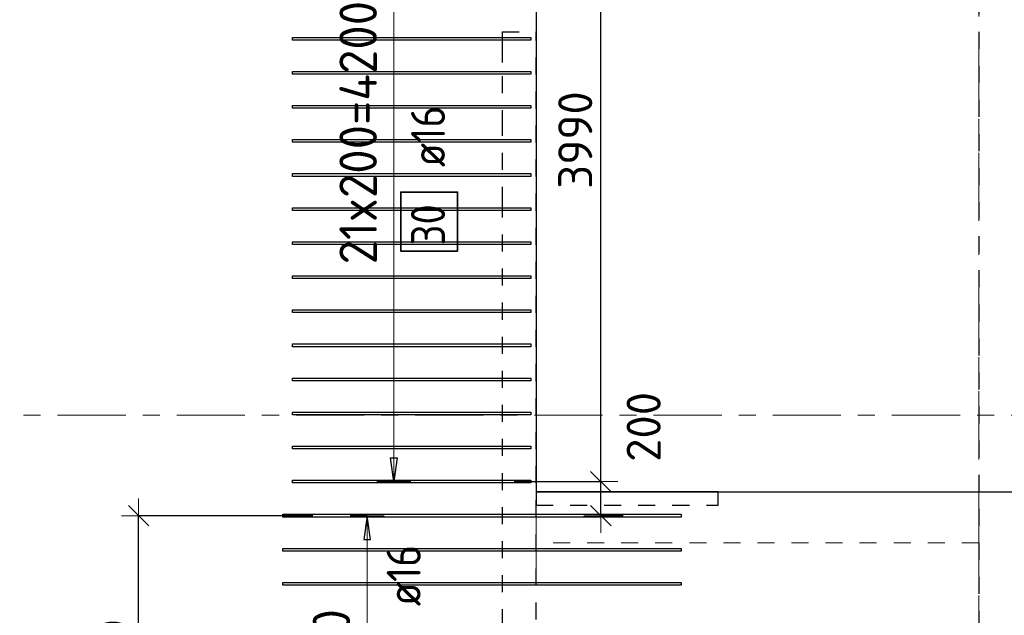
# Model space of a CAD drawing. Header units: metres. Extents: x -38 to 107, y -15 to 21.
# Tile 22 of 167: x 16.05 to 21.83, y 11.62 to 15.12. Entities that reach past the tile are written whole.
import ezdxf

# ---------------------------------------------------------------- set-up
doc = ezdxf.new("R2010")
doc.units = ezdxf.units.M
doc.header["$PDMODE"] = 65
for name, pattern in [('______11', [0.5, 0.4, -0.05, 0, -0.05]), ('______2', [0.0405, 0.03, -0.0105]), ('______3', [0.5, 0.4, -0.1]), ('______5', [1.1, 0.8, -0.1, 0.1, -0.1])]:
    doc.linetypes.add(name, pattern=pattern)
for name, color, linetype, lineweight in [('XR$2$Осевая линия (1)', 7, '______5', 13), ('XR$4$Балка (1)', 7, '______3', 13), ('XR$4$Перекрытие (1)', 7, 'Continuous', 35), ('XR$4$Размерная линия (1)', 7, 'Continuous', 13)]:
    doc.layers.add(name, color=color, linetype=linetype, lineweight=lineweight)
doc.layers.add('XR$4$Арм.стержн.Доп. Арм верхн.зоны Х', color=7, linetype='Continuous', lineweight=35, true_color=0x8c8cff)
doc.layers.add('XR$6$Стена_ бетон несущ.', color=7, linetype='Continuous', lineweight=70, true_color=0xb4b496)
doc.styles.add('ISOCPEUR', font='txt')
doc.dimstyles.new('DIMSTYLE_3', dxfattribs={"dimtxt": 0.2, "dimasz": 0.2, "dimexe": 0, "dimexo": 0, "dimgap": 0.1, "dimtad": 2, "dimdec": 0, "dimlfac": 1000, "dimrnd": 5, "dimzin": 12, "dimdsep": 46, "dimtxsty": 'ISOCPEUR', "dimblk1": 'ALL_ML_STRICH', "dimblk2": 'ALL_ML_STRICH', "dimsah": 1, "dimcen": 0, "dimclrd": 7, "dimclre": 256, "dimclrt": 7, "dimadec": 0, "dimazin": 0, "dimtfac": 1, "dimtdec": 0, "dimtix": 1, "dimtmove": 2, "dimatfit": 3, "dimfxl": 0, "dimtzin": 0, "dimlwd": 0, "dimlwe": -3, "dimarcsym": 0})
doc.dimstyles.new('DIMSTYLE_34', dxfattribs={"dimtxt": 0.2, "dimasz": 0.2, "dimexe": 0, "dimexo": 0, "dimgap": 0.1, "dimtad": 0, "dimdec": 0, "dimlfac": 1000, "dimrnd": 5, "dimzin": 12, "dimdsep": 46, "dimtxsty": 'ISOCPEUR', "dimblk1": 'ALL_ML_STRICH', "dimblk2": 'ALL_ML_STRICH', "dimsah": 1, "dimcen": 0, "dimclrd": 7, "dimclre": 256, "dimclrt": 7, "dimadec": 0, "dimazin": 0, "dimtfac": 1, "dimtdec": 0, "dimtix": 1, "dimtmove": 2, "dimatfit": 3, "dimfxl": 0, "dimtvp": 1.2, "dimtzin": 0, "dimlwd": 0, "dimlwe": -3, "dimarcsym": 0})

# ---------------------------------------------------------------- blocks, each defined once
blk = doc.blocks.new('ALL_ML_STRICH')
at = {"color": 0, "linetype": 'ByBlock', "lineweight": -2}
for p, q in [((-0.3, -0.3), (0.3, 0.3)), ((0, -0.5), (0, 0.5)), ((-1, 0), (0.5, 0))]:
    blk.add_line(p, q, dxfattribs=at)
blk = doc.blocks.new('*D439')
at = {"layer": 'DEFPOINTS', "color": 7, "linetype": 'Continuous', "lineweight": 13, "transparency": 33554687}
for p in [(17.7883, 12.2095), (16.7454, 10.4095), (17.7477, 10.4095)]:
    blk.add_point(p, dxfattribs=at)
at = {"layer": 'XR$4$Размерная линия (1)', "color": 9, "linetype": 'Continuous', "lineweight": -2, "true_color": 0xc7c7c7, "transparency": 33554687}
for p, q in [((17.7683, 12.2095), (16.7454, 12.2095)), ((17.7277, 10.4095), (16.7454, 10.4095))]:
    blk.add_line(p, q, dxfattribs=at)
at = {"layer": 'XR$4$Размерная линия (1)', "color": 7, "linetype": 'Continuous', "lineweight": -2, "transparency": 33554687}
blk.add_line((16.7454, 10.4095), (16.7454, 12.2095), dxfattribs=at)
at = {"layer": 'XR$4$Размерная линия (1)', "color": 7, "linetype": 'Continuous', "lineweight": 13, "transparency": 33554687, "xscale": 0.2, "yscale": 0.2, "zscale": 0.2}
for p, rotation in [((16.7454, 12.2095), 90), ((16.7454, 10.4095), 270)]:
    blk.add_blockref('ALL_ML_STRICH', p, dxfattribs=dict(at, rotation=rotation))
at = {"layer": 'XR$4$Размерная линия (1)', "color": 7, "linetype": 'Continuous', "lineweight": 13, "transparency": 33554687, "insert": (16.5954, 11.3395), "char_height": 0.2, "width": 0.8, "attachment_point": 5, "rotation": 90, "style": 'ISOCPEUR'}
blk.add_mtext('\\A1;{1800}', dxfattribs=at)
blk = doc.blocks.new('*D440')
at = {"layer": 'DEFPOINTS', "color": 7, "linetype": 'Continuous', "lineweight": 13, "transparency": 33554687}
for p in [(18.9313, 12.4095), (19.4598, 12.2095), (19.6118, 12.2095)]:
    blk.add_point(p, dxfattribs=at)
at = {"layer": 'XR$4$Размерная линия (1)', "color": 9, "linetype": 'Continuous', "lineweight": -2, "true_color": 0xc7c7c7, "transparency": 33554687}
for p, q in [((18.9513, 12.4095), (19.4598, 12.4095)), ((19.5918, 12.2095), (19.4598, 12.2095))]:
    blk.add_line(p, q, dxfattribs=at)
at = {"layer": 'XR$4$Размерная линия (1)', "color": 7, "linetype": 'Continuous', "lineweight": -2, "transparency": 33554687}
blk.add_line((19.4598, 12.2095), (19.4598, 12.4095), dxfattribs=at)
at = {"layer": 'XR$4$Размерная линия (1)', "color": 7, "linetype": 'Continuous', "lineweight": 13, "transparency": 33554687, "xscale": 0.2, "yscale": 0.2, "zscale": 0.2}
for p, rotation in [((19.4598, 12.4095), 90), ((19.4598, 12.2095), 270)]:
    blk.add_blockref('ALL_ML_STRICH', p, dxfattribs=dict(at, rotation=rotation))
at = {"layer": 'XR$4$Размерная линия (1)', "color": 7, "linetype": 'Continuous', "lineweight": 13, "transparency": 33554687, "insert": (19.7116, 12.7306), "char_height": 0.2, "width": 0.6, "attachment_point": 5, "rotation": 90, "style": 'ISOCPEUR'}
blk.add_mtext('\\A1;{200}', dxfattribs=at)
blk = doc.blocks.new('*D441')
at = {"layer": 'DEFPOINTS', "color": 7, "linetype": 'Continuous', "lineweight": 13, "transparency": 33554687}
for p in [(19.3082, 16.4), (18.9313, 12.4095), (19.4598, 12.4095)]:
    blk.add_point(p, dxfattribs=at)
at = {"layer": 'XR$4$Размерная линия (1)', "color": 9, "linetype": 'Continuous', "lineweight": -2, "true_color": 0xc7c7c7, "transparency": 33554687}
for p, q in [((19.3282, 16.4), (19.4598, 16.4)), ((18.9513, 12.4095), (19.4598, 12.4095))]:
    blk.add_line(p, q, dxfattribs=at)
at = {"layer": 'XR$4$Размерная линия (1)', "color": 7, "linetype": 'Continuous', "lineweight": -2, "transparency": 33554687}
blk.add_line((19.4598, 12.4095), (19.4598, 16.4), dxfattribs=at)
at = {"layer": 'XR$4$Размерная линия (1)', "color": 7, "linetype": 'Continuous', "lineweight": 13, "transparency": 33554687, "xscale": 0.2, "yscale": 0.2, "zscale": 0.2}
for p, rotation in [((19.4598, 16.4), 90), ((19.4598, 12.4095), 270)]:
    blk.add_blockref('ALL_ML_STRICH', p, dxfattribs=dict(at, rotation=rotation))
at = {"layer": 'XR$4$Размерная линия (1)', "color": 7, "linetype": 'Continuous', "lineweight": 13, "transparency": 33554687, "insert": (19.3098, 14.4148), "char_height": 0.2, "width": 0.8, "attachment_point": 5, "rotation": 90, "style": 'ISOCPEUR'}
blk.add_mtext('\\A1;{3990}', dxfattribs=at)

msp = doc.modelspace()

# ---------------------------------------------------------------- linework, layer by layer
at = {"layer": 'XR$2$Осевая линия (1)', "color": 253, "linetype": '______11', "lineweight": 13, "true_color": 0xa0a0a0, "transparency": 33554687}
for p, q in [((19.08, 7.6), (19.08, 19.78)), ((21.68, 8.34), (21.68, 19.78)), ((-2.63, 12.8), (62.6, 12.8))]:
    msp.add_line(p, q, dxfattribs=at)
at = {"layer": 'XR$4$Арм.стержн.Доп. Арм верхн.зоны Х', "color": 7, "linetype": 'Continuous', "lineweight": 13, "transparency": 33554687}
for p, q in [((18.2448, 12.4095), (18.2448, 16.6095)), ((18.2448, 12.4095), (18.2448, 12.4095)), ((18.0879, 12.2095), (18.0879, 12.2095)), ((18.0879, 10.4095), (18.0879, 12.2095))]:
    msp.add_line(p, q, dxfattribs=at)
at = {"layer": 'XR$4$Арм.стержн.Доп. Арм верхн.зоны Х', "color": 7, "linetype": 'Continuous', "lineweight": 25, "transparency": 33554687}
for p, q in [((18.2448, 12.4095), (18.2248, 12.5495)), ((18.2248, 12.5495), (18.2648, 12.5495)), ((18.2648, 12.5495), (18.2448, 12.4095)), ((18.0879, 12.2095), (18.0679, 12.0695)), ((18.1079, 12.0695), (18.0879, 12.2095)), ((18.0679, 12.0695), (18.1079, 12.0695))]:
    msp.add_line(p, q, dxfattribs=at)
at = {"layer": 'XR$4$Арм.стержн.Доп. Арм верхн.зоны Х', "color": 253, "linetype": 'Continuous', "lineweight": -3, "true_color": 0xa0a0a0, "transparency": 33554687}
for p, q in [((18.2448, 12.4095), (18.1448, 12.4095)), ((18.2448, 12.4095), (18.3448, 12.4095)), ((18.0879, 12.2095), (17.9879, 12.2095)), ((18.0879, 12.2095), (18.1879, 12.2095))]:
    msp.add_line(p, q, dxfattribs=at)
at = {"layer": 'XR$4$Арм.стержн.Доп. Арм верхн.зоны Х', "color": 7, "linetype": 'Continuous', "lineweight": 25, "transparency": 33554687}
for points in [[(19.0494, 15.0015), (17.6494, 15.0015), (17.6494, 15.0175), (19.0494, 15.0175), (19.0494, 15.0015)], [(19.0494, 14.8015), (17.6494, 14.8015), (17.6494, 14.8175), (19.0494, 14.8175), (19.0494, 14.8015)], [(19.0494, 14.6015), (17.6494, 14.6015), (17.6494, 14.6175), (19.0494, 14.6175), (19.0494, 14.6015)], [(19.0494, 14.4015), (17.6494, 14.4015), (17.6494, 14.4175), (19.0494, 14.4175), (19.0494, 14.4015)], [(19.0494, 14.2015), (17.6494, 14.2015), (17.6494, 14.2175), (19.0494, 14.2175), (19.0494, 14.2015)], [(19.0494, 14.0015), (17.6494, 14.0015), (17.6494, 14.0175), (19.0494, 14.0175), (19.0494, 14.0015)], [(19.0494, 13.8015), (17.6494, 13.8015), (17.6494, 13.8175), (19.0494, 13.8175), (19.0494, 13.8015)], [(19.0494, 13.6015), (17.6494, 13.6015), (17.6494, 13.6175), (19.0494, 13.6175), (19.0494, 13.6015)], [(19.0494, 13.4015), (17.6494, 13.4015), (17.6494, 13.4175), (19.0494, 13.4175), (19.0494, 13.4015)], [(19.0494, 13.2015), (17.6494, 13.2015), (17.6494, 13.2175), (19.0494, 13.2175), (19.0494, 13.2015)], [(19.0494, 13.0015), (17.6494, 13.0015), (17.6494, 13.0175), (19.0494, 13.0175), (19.0494, 13.0015)], [(19.0494, 12.8015), (17.6494, 12.8015), (17.6494, 12.8175), (19.0494, 12.8175), (19.0494, 12.8015)], [(19.0494, 12.6015), (17.6494, 12.6015), (17.6494, 12.6175), (19.0494, 12.6175), (19.0494, 12.6015)], [(19.0494, 12.4015), (17.6494, 12.4015), (17.6494, 12.4175), (19.0494, 12.4175), (19.0494, 12.4015)], [(19.9324, 12.2015), (17.5924, 12.2015), (17.5924, 12.2175), (19.9324, 12.2175), (19.9324, 12.2015)], [(19.9324, 12.0015), (17.5924, 12.0015), (17.5924, 12.0175), (19.9324, 12.0175), (19.9324, 12.0015)], [(19.9324, 11.8015), (17.5924, 11.8015), (17.5924, 11.8175), (19.9324, 11.8175), (19.9324, 11.8015)]]:
    msp.add_lwpolyline(points, dxfattribs=at)
at = {"layer": 'XR$4$Арм.стержн.Доп. Арм верхн.зоны Х', "color": 7, "linetype": 'Continuous', "lineweight": 35, "transparency": 33554687}
msp.add_lwpolyline([(18.6186, 13.7628), (18.6186, 14.1095), (18.2852, 14.1095), (18.2852, 13.7628), (18.6186, 13.7628)], dxfattribs=at)
at = {"layer": 'XR$4$Балка (1)', "color": 7, "linetype": '______2', "lineweight": 25, "transparency": 33554687}
for p, q in [((20.1499, 12.2702), (20.1499, 12.3502)), ((19.0799, 12.2702), (20.1499, 12.2702))]:
    msp.add_line(p, q, dxfattribs=at)
at = {"layer": 'XR$4$Перекрытие (1)', "color": 7, "linetype": 'Continuous', "lineweight": 25, "transparency": 33554687}
for p, q in [((19.08, 16.6502), (19.08, 12.3503)), ((19.0799, 12.3502), (19.0799, 12.2702)), ((20.1499, 12.3502), (19.0799, 12.3502)), ((19.08, 12.3503), (21.88, 12.3503))]:
    msp.add_line(p, q, dxfattribs=at)
at = {"layer": 'XR$4$Перекрытие (1)', "color": 7, "linetype": '______2', "lineweight": 18, "transparency": 33554687}
for p, q in [((20.1499, 12.3502), (21.6799, 12.3502)), ((21.6799, 12.3502), (21.6799, 12.0502)), ((19.0799, 12.0502), (19.0799, 12.2702)), ((21.6799, 12.0502), (19.0799, 12.0502))]:
    msp.add_line(p, q, dxfattribs=at)
at = {"layer": 'XR$6$Стена_ бетон несущ.', "color": 253, "linetype": '______2', "lineweight": -3, "true_color": 0xa0a0a0, "transparency": 33554687}
for p, q in [((21.68, 16.45), (21.68, 10.8)), ((18.88, 15.05), (19.08, 15.05)), ((18.88, 15.05), (18.88, 15.05)), ((18.88, 15.05), (18.88, 14.97)), ((19.08, 10.8), (19.08, 15.05)), ((18.88, 14.97), (18.88, 14.79)), ((18.88, 14.79), (18.88, 14.54)), ((18.88, 14.54), (18.88, 14.14)), ((18.88, 14.14), (18.88, 14.06)), ((18.88, 14.06), (18.88, 10.8))]:
    msp.add_line(p, q, dxfattribs=at)

# ---------------------------------------------------------------- texts
at = {"layer": 'XR$4$Арм.стержн.Доп. Арм верхн.зоны Х', "color": 7, "linetype": 'Continuous', "lineweight": 13, "transparency": 33554687, "char_height": 0.22, "attachment_point": 7, "rotation": 90, "style": 'ISOCPEUR'}
for s, insert, width in [('\\W0.95;21x200=4200', (18.1448, 13.6845), 1.775242), ('\\W0.95;9x200', (17.9879, 10.9355), 0.873359)]:
    msp.add_mtext(s, dxfattribs=dict(at, insert=insert, width=width))
at = {"layer": 'XR$4$Арм.стержн.Доп. Арм верхн.зоны Х', "color": 7, "linetype": 'Continuous', "lineweight": 25, "transparency": 33554687, "char_height": 0.2, "attachment_point": 7, "rotation": 90, "style": 'ISOCPEUR'}
for s, insert, width in [('\\W0.89; ø16 ', (18.5452, 14.1428), 0.749105), ('\\W0.87;30', (18.5452, 13.7962), 0.367208), ('\\W0.89; ø16 ', (18.4022, 11.5647), 0.749105)]:
    msp.add_mtext(s, dxfattribs=dict(at, insert=insert, width=width))

# ---------------------------------------------------------------- dimensions: what is measured, and where the dimension line sits
at = {"layer": 'XR$4$Размерная линия (1)', "color": 7, "linetype": 'Continuous', "lineweight": 13, "transparency": 33554687}
for base, p1, p2, dimstyle, picture, middle in [((19.45981, 16.4), (18.95134, 12.40952), (19.32825, 16.4), 'DIMSTYLE_3', '*D441', (19.30981, 14.41476)), ((19.4598, 12.4095), (19.5918, 12.2095), (18.9513, 12.4095), 'DIMSTYLE_34', '*D440', (19.7116, 12.7306)), ((16.7454, 12.2095), (17.7277, 10.4095), (17.7683, 12.2095), 'DIMSTYLE_3', '*D439', (16.5954, 11.3395))]:
    dim = msp.add_linear_dim(base=base, p1=p1, p2=p2, angle=90, dimstyle=dimstyle, override={"dimpost": '<>', "dimclrd": 7, "dimclre": 9, "dimclrt": 7, "dimlwd": 0, "dimlwe": 65533}, dxfattribs=at)
    dim.commit()
    dim.dimension.update_dxf_attribs({"geometry": picture, "text_midpoint": middle, "dimtype": 160})

doc.saveas('drawing.dxf')
